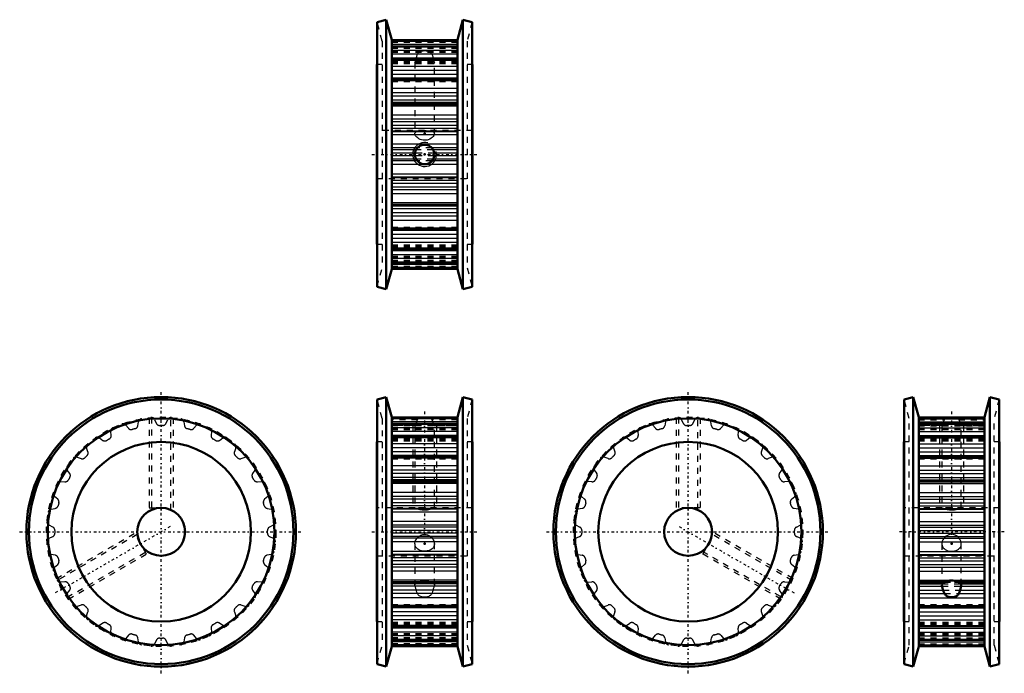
# Model space of a CAD drawing. Header units: millimetres. Extents: x -1 to 163, y 0 to 171.
# Tile 2 of 2: x -1 to 163, y 62 to 171. Entities that reach past the tile are written whole.
import ezdxf

# ---------------------------------------------------------------- set-up
doc = ezdxf.new("R2010")
doc.units = ezdxf.units.MM
doc.linetypes.add('Center', pattern=[1.5, 0.45, -0.5, 0.05, -0.5])
doc.linetypes.add('Dashed', pattern=[2, 1, -1])
for name, color, linetype, lineweight in [('2d ConnectionPoints', 7, 'Continuous', 50), ('AM_4', 3, 'Continuous', 25), ('AM_5', 3, 'Continuous', 25), ('center', 4, 'Center', 25), ('hidden', 3, 'Dashed', 25), ('vis', 1, 'Continuous', 50)]:
    doc.layers.add(name, color=color, linetype=linetype, lineweight=lineweight)

# ---------------------------------------------------------------- blocks, each defined once
blk = doc.blocks.new('2_C_ATP24XL037_A_P8_0_in_C_ATP24XL037_A_P8_900')
at = {"layer": 'AM_5', "linetype": 'Dashed'}
for p, q in [((20.5, 104.55), (20.5, 89.5)), ((24.5, 104.55), (24.5, 89.5)), ((20.5, 89.5), (24.5, 89.5)), ((5.01, 77.71), (18.04, 85.23)), ((20.04, 81.77), (18.04, 85.23)), ((7.01, 74.25), (20.04, 81.77))]:
    blk.add_line(p, q, dxfattribs=at)
at = {"layer": 'center'}
for p, q in [((22.5, 61.87), (22.5, 109.12)), ((24, 86.36), (4.42, 75.06)), ((-1.13, 85.5), (46.13, 85.5))]:
    blk.add_line(p, q, dxfattribs=at)
at = {"layer": 'hidden'}
for p, q in [((18.59, 103.19), (18.71, 103.87)), ((20.88, 104.58), (20.88, 89.16)), ((21.41, 104.22), (21.7, 103.6)), ((23.3, 103.6), (23.59, 104.22)), ((24.12, 89.16), (24.12, 104.58)), ((26.29, 103.87), (26.41, 103.19)), ((14.15, 101.58), (14.09, 102.26)), ((16.6, 103.3), (17.04, 102.78)), ((27.96, 102.78), (28.4, 103.3)), ((30.91, 102.26), (30.85, 101.58)), ((12.19, 101.17), (12.75, 100.77)), ((32.25, 100.77), (32.81, 101.17)), ((10.27, 98.87), (10.03, 99.51)), ((34.97, 99.51), (34.73, 98.87)), ((8.49, 97.97), (9.13, 97.73)), ((35.87, 97.73), (36.51, 97.97)), ((7.23, 95.25), (6.83, 95.81)), ((38.17, 95.81), (37.77, 95.25)), ((5.74, 93.91), (6.42, 93.85)), ((38.58, 93.85), (39.26, 93.91)), ((5.22, 90.96), (4.7, 91.4)), ((40.3, 91.4), (39.78, 90.96)), ((4.13, 89.29), (4.81, 89.41)), ((40.19, 89.41), (40.87, 89.29)), ((4.4, 86.3), (3.78, 86.59)), ((41.22, 86.59), (40.6, 86.3)), ((3.78, 84.41), (4.4, 84.7)), ((18.52, 85.07), (5.17, 77.37)), ((40.6, 84.7), (41.22, 84.41)), ((6.79, 74.56), (20.14, 82.27)), ((4.81, 81.59), (4.13, 81.71)), ((40.87, 81.71), (40.19, 81.59)), ((4.7, 79.6), (5.22, 80.04)), ((39.78, 80.04), (40.3, 79.6)), ((6.42, 77.15), (5.74, 77.09)), ((6.83, 75.19), (7.23, 75.75)), ((37.77, 75.75), (38.17, 75.19)), ((39.26, 77.09), (38.58, 77.15)), ((9.13, 73.27), (8.49, 73.03)), ((36.51, 73.03), (35.87, 73.27)), ((10.03, 71.49), (10.27, 72.13)), ((34.73, 72.13), (34.97, 71.49)), ((12.75, 70.23), (12.19, 69.83)), ((14.09, 68.74), (14.15, 69.42)), ((30.85, 69.42), (30.91, 68.74)), ((32.81, 69.83), (32.25, 70.23)), ((17.04, 68.22), (16.6, 67.7)), ((18.71, 67.13), (18.59, 67.81)), ((26.41, 67.81), (26.29, 67.13)), ((28.4, 67.7), (27.96, 68.22)), ((21.7, 67.4), (21.41, 66.78)), ((23.59, 66.78), (23.3, 67.4))]:
    blk.add_line(p, q, dxfattribs=at)
blk.add_circle((22.5, 85.5), 19.15, dxfattribs=at)
for centre, radius, start, end in [((19.31, 103.76), 0.61, 99.9017, 170), ((20.85, 103.97), 0.61, 25, 95.0983), ((22.25, 103.86), 0.61, 205, 270.783), ((22.75, 103.86), 0.61, 269.217, 335), ((24.15, 103.97), 0.61, 84.9017, 155), ((25.69, 103.76), 0.61, 10, 80.0983), ((14.69, 102.32), 0.61, 114.9017, 185), ((16.13, 102.91), 0.61, 40, 110.0982), ((17.51, 103.17), 0.61, 220, 285.7829), ((22.5, 85.5), 17.75, 104.217, 105.783), ((17.99, 103.3), 0.61, 284.217, 350), ((22.5, 85.5), 17.75, 89.217, 90.783), ((27.01, 103.3), 0.61, 190, 255.783), ((22.5, 85.5), 17.75, 74.217, 75.783), ((27.49, 103.17), 0.61, 254.217, 320), ((28.87, 102.91), 0.61, 69.9018, 140), ((30.31, 102.32), 0.61, 355, 65.0983), ((11.84, 100.67), 0.61, 55, 125.0982), ((13.1, 101.27), 0.61, 235, 300.7829), ((22.5, 85.5), 17.75, 119.217, 120.783), ((13.54, 101.52), 0.61, 299.217, 5), ((31.46, 101.52), 0.61, 175, 240.7829), ((22.5, 85.5), 17.75, 59.217, 60.783), ((31.9, 101.27), 0.61, 239.217, 305), ((33.16, 100.67), 0.61, 54.9017, 125), ((10.61, 99.72), 0.61, 129.9017, 200), ((9.7, 98.66), 0.61, 314.2171, 20), ((35.3, 98.66), 0.61, 160, 225.783), ((34.39, 99.72), 0.61, 340, 50.0983), ((8.28, 97.39), 0.61, 70, 140.0982), ((9.34, 98.3), 0.61, 250, 315.7829), ((22.5, 85.5), 17.75, 134.217, 135.783), ((22.5, 85.5), 17.75, 44.217, 45.783), ((35.66, 98.3), 0.61, 224.217, 290), ((36.72, 97.39), 0.61, 39.9017, 110), ((7.33, 96.16), 0.61, 144.9017, 215), ((37.67, 96.16), 0.61, 325, 35.0983), ((5.68, 93.31), 0.61, 85, 155.0982), ((6.48, 94.46), 0.61, 265, 330.7829), ((22.5, 85.5), 17.75, 149.217, 150.783), ((6.73, 94.9), 0.61, 329.2171, 35), ((38.27, 94.9), 0.61, 145, 210.783), ((22.5, 85.5), 17.75, 29.217, 30.783), ((38.52, 94.46), 0.61, 209.2171, 275), ((39.32, 93.31), 0.61, 24.9017, 95), ((5.09, 91.87), 0.61, 159.9017, 230), ((39.91, 91.87), 0.61, 310, 20.0983), ((4.83, 90.49), 0.61, 344.2171, 50), ((40.17, 90.49), 0.61, 130, 195.783), ((4.24, 88.69), 0.61, 100, 170.0983), ((4.7, 90.01), 0.61, 280, 345.7829), ((22.5, 85.5), 17.75, 164.217, 165.783), ((22.5, 85.5), 17.75, 14.217, 15.783), ((40.3, 90.01), 0.61, 194.217, 260), ((40.76, 88.69), 0.61, 9.9017, 80), ((4.03, 87.15), 0.61, 174.9017, 245), ((40.97, 87.15), 0.61, 295, 5.0983), ((4.14, 85.75), 0.61, 359.2171, 65), ((22.5, 85.5), 17.75, 179.217, 180.783), ((40.86, 85.75), 0.61, 115, 180.783), ((22.5, 85.5), 17.75, 359.217, 0.783), ((4.03, 83.85), 0.61, 115, 185.0983), ((4.14, 85.25), 0.61, 295, 0.7829), ((40.86, 85.25), 0.61, 179.217, 245), ((40.97, 83.85), 0.61, 354.9017, 65), ((4.24, 82.31), 0.61, 189.9017, 260), ((4.7, 80.99), 0.61, 14.2171, 80), ((4.83, 80.51), 0.61, 310, 15.7829), ((22.5, 85.5), 17.75, 194.217, 195.783), ((40.17, 80.51), 0.61, 164.217, 230), ((22.5, 85.5), 17.75, 344.217, 345.783), ((40.3, 80.99), 0.61, 100, 165.7829), ((40.76, 82.31), 0.61, 280, 350.0983), ((5.09, 79.13), 0.61, 130, 200.0983), ((39.91, 79.13), 0.61, 339.9017, 50), ((5.68, 77.69), 0.61, 204.9017, 275), ((39.32, 77.69), 0.61, 265, 335.0983), ((6.48, 76.54), 0.61, 29.217, 95), ((22.5, 85.5), 17.75, 209.217, 210.783), ((6.73, 76.1), 0.61, 325, 30.7829), ((38.27, 76.1), 0.61, 149.217, 215), ((22.5, 85.5), 17.75, 329.217, 330.783), ((38.52, 76.54), 0.61, 85, 150.7829), ((7.33, 74.84), 0.61, 145, 215.0982), ((37.67, 74.84), 0.61, 324.9017, 35), ((8.28, 73.61), 0.61, 219.9017, 290), ((9.34, 72.7), 0.61, 44.2171, 110), ((22.5, 85.5), 17.75, 224.217, 225.783), ((9.7, 72.34), 0.61, 340, 45.7829), ((35.3, 72.34), 0.61, 134.217, 200), ((22.5, 85.5), 17.75, 314.217, 315.783), ((35.66, 72.7), 0.61, 70, 135.7829), ((36.72, 73.61), 0.61, 250, 320.0983), ((10.61, 71.28), 0.61, 160, 230.0982), ((34.39, 71.28), 0.61, 309.9017, 20), ((11.84, 70.33), 0.61, 234.9017, 305), ((13.1, 69.73), 0.61, 59.2171, 125), ((22.5, 85.5), 17.75, 239.217, 240.783), ((13.54, 69.48), 0.61, 355, 60.7829), ((31.46, 69.48), 0.61, 119.217, 185), ((22.5, 85.5), 17.75, 299.217, 300.783), ((31.9, 69.73), 0.61, 55, 120.7829), ((33.16, 70.33), 0.61, 235, 305.0983), ((14.69, 68.68), 0.61, 175, 245.0982), ((16.13, 68.09), 0.61, 249.9017, 320), ((17.51, 67.83), 0.61, 74.2171, 140), ((22.5, 85.5), 17.75, 254.217, 255.783), ((17.99, 67.7), 0.61, 10, 75.7829), ((22.25, 67.14), 0.61, 89.217, 155), ((22.5, 85.5), 17.75, 269.217, 270.783), ((22.75, 67.14), 0.61, 25, 90.7829), ((27.01, 67.7), 0.61, 104.2171, 170), ((22.5, 85.5), 17.75, 284.217, 285.783), ((27.49, 67.83), 0.61, 40, 105.7829), ((28.87, 68.09), 0.61, 220, 290.0983), ((30.31, 68.68), 0.61, 294.9017, 5), ((19.31, 67.24), 0.61, 190, 260.0983), ((20.85, 67.03), 0.61, 264.9017, 335), ((24.15, 67.03), 0.61, 205, 275.0983), ((25.69, 67.24), 0.61, 279.9017, 350)]:
    blk.add_arc(centre, radius, start, end, dxfattribs=at)
at = {"layer": 'vis'}
for radius in [22.5, 22.09, 18.94, 15, 4]:
    blk.add_circle((22.5, 85.5), radius, dxfattribs=at)
blk = doc.blocks.new('3_C_ATP24XL037_A_P8_0_in_C_ATP24XL037_A_P8_900')
at = {"layer": 'AM_4'}
for p, q in [((72, 104.57), (61, 104.57)), ((72, 104.36), (61, 104.36)), ((72, 103.87), (61, 103.87)), ((72, 103.48), (61, 103.48)), ((72, 102.87), (61, 102.87)), ((72, 102.26), (61, 102.26)), ((72, 101.58), (61, 101.58)), ((72, 101.17), (61, 101.17)), ((72, 100.19), (61, 100.19)), ((72, 99.51), (61, 99.51)), ((72, 98.87), (61, 98.87)), ((72, 98.22), (61, 98.22)), ((72, 97.78), (61, 97.78)), ((72, 96.51), (61, 96.51)), ((72, 95.81), (61, 95.81)), ((72, 95.25), (61, 95.25)), ((72, 94.58), (61, 94.58)), ((72, 94.16), (61, 94.16)), ((72, 93.56), (61, 93.56)), ((72, 92.08), (61, 92.08)), ((72, 91.4), (61, 91.4)), ((72, 90.96), (61, 90.96)), ((72, 90.33), (61, 90.33)), ((72, 89.86), (61, 89.86)), ((72, 89.41), (61, 89.41)), ((72, 89.29), (61, 89.29)), ((72, 88.79), (61, 88.79)), ((72, 87.2), (61, 87.2)), ((72, 86.59), (61, 86.59)), ((72, 86.3), (61, 86.3)), ((72, 85.74), (61, 85.74)), ((72, 85.26), (61, 85.26)), ((72, 84.7), (61, 84.7)), ((72, 84.41), (61, 84.41)), ((72, 83.8), (61, 83.8)), ((72, 82.21), (61, 82.21)), ((72, 81.71), (61, 81.71)), ((72, 81.59), (61, 81.59)), ((72, 81.14), (61, 81.14)), ((72, 80.67), (61, 80.67)), ((72, 80.04), (61, 80.04)), ((72, 79.6), (61, 79.6)), ((72, 78.92), (61, 78.92)), ((72, 77.44), (61, 77.44)), ((72, 76.84), (61, 76.84)), ((72, 76.42), (61, 76.42)), ((72, 75.75), (61, 75.75)), ((72, 75.19), (61, 75.19)), ((72, 74.49), (61, 74.49)), ((72, 73.22), (61, 73.22)), ((72, 72.78), (61, 72.78)), ((72, 72.13), (61, 72.13)), ((72, 71.49), (61, 71.49)), ((72, 70.81), (61, 70.81)), ((72, 69.83), (61, 69.83)), ((72, 69.42), (61, 69.42)), ((72, 68.74), (61, 68.74)), ((72, 68.13), (61, 68.13)), ((72, 67.52), (61, 67.52)), ((72, 67.13), (61, 67.13)), ((72, 66.64), (61, 66.64)), ((72, 66.43), (61, 66.43))]:
    blk.add_line(p, q, dxfattribs=at)
at = {"layer": 'AM_5', "linetype": 'Dashed'}
for p, q in [((64.5, 103.25), (64.5, 89.5)), ((68.5, 103.25), (68.5, 89.5)), ((68.5, 89.5), (64.5, 89.5))]:
    blk.add_line(p, q, dxfattribs=at)
at = {"layer": 'center'}
for p, q in [((66.5, 105.61), (66.5, 84.54)), ((57.7, 85.5), (75.3, 85.5))]:
    blk.add_line(p, q, dxfattribs=at)
at = {"layer": 'hidden'}
for p, q in [((59.4, 104.44), (58.56, 107.59)), ((74.44, 107.59), (73.6, 104.44)), ((59.4, 104.44), (59.4, 66.56)), ((65.3, 104.22), (61, 104.22)), ((65.09, 103.6), (61, 103.6)), ((72, 104.22), (67.7, 104.22)), ((72, 103.6), (67.91, 103.6)), ((73.6, 104.44), (73.6, 66.56)), ((72, 103.3), (61, 103.3)), ((64.88, 103.25), (61, 103.25)), ((64.9, 103.25), (61, 103.25)), ((61, 103.25), (64.9, 103.25)), ((72, 103.19), (61, 103.19)), ((72, 102.78), (61, 102.78)), ((72, 102.71), (61, 102.71)), ((72, 102.58), (61, 102.58)), ((61, 102.56), (72, 102.56)), ((64.88, 103.25), (64.88, 89.5)), ((64.88, 103.25), (64.9, 103.25)), ((64.9, 103.25), (64.9, 103.25)), ((68.09, 103.25), (68.09, 103.25)), ((72, 103.25), (68.1, 103.25)), ((68.1, 103.25), (72, 103.25)), ((68.1, 103.25), (68.12, 103.25)), ((72, 103.25), (68.12, 103.25)), ((68.12, 89.5), (68.12, 103.25)), ((59.4, 100.5), (58.56, 100.5)), ((72, 101.17), (61, 101.17)), ((72, 100.99), (61, 100.99)), ((72, 100.77), (61, 100.77)), ((72, 100.75), (61, 100.75)), ((61, 100.66), (72, 100.66)), ((74.44, 100.5), (73.6, 100.5)), ((72, 97.97), (61, 97.97)), ((72, 97.88), (61, 97.88)), ((72, 97.73), (61, 97.73)), ((61, 97.69), (72, 97.69)), ((72, 93.91), (61, 93.91)), ((72, 93.85), (61, 93.85)), ((61, 93.85), (72, 93.85)), ((64.88, 89.5), (58.5, 89.5)), ((74.5, 89.5), (68.12, 89.5)), ((64.88, 83.5), (64.88, 76.62)), ((68.12, 76.62), (68.12, 83.5)), ((58.5, 81.5), (74.5, 81.5)), ((72, 77.15), (61, 77.15)), ((72, 77.15), (61, 77.15)), ((72, 77.09), (61, 77.09)), ((64.88, 76.62), (64.9, 76.84)), ((68.12, 76.62), (68.1, 76.42)), ((72, 73.31), (61, 73.31)), ((72, 73.27), (61, 73.27)), ((72, 73.12), (61, 73.12)), ((72, 73.03), (61, 73.03)), ((58.56, 70.5), (59.4, 70.5)), ((72, 70.34), (61, 70.34)), ((72, 70.25), (61, 70.25)), ((72, 70.23), (61, 70.23)), ((72, 70.01), (61, 70.01)), ((72, 69.83), (61, 69.83)), ((73.6, 70.5), (74.44, 70.5)), ((72, 68.44), (61, 68.44)), ((72, 68.42), (61, 68.42)), ((72, 68.29), (61, 68.29)), ((72, 68.22), (61, 68.22)), ((72, 67.81), (61, 67.81)), ((61, 67.75), (72, 67.75)), ((72, 67.75), (61, 67.75)), ((72, 67.7), (61, 67.7)), ((58.56, 63.41), (59.4, 66.56)), ((72, 67.4), (61, 67.4)), ((72, 66.78), (61, 66.78)), ((73.6, 66.56), (74.44, 63.41))]:
    blk.add_line(p, q, dxfattribs=at)
for points in [[(65.09, 103.6), (65.06, 103.51), (65.03, 103.43), (65, 103.36), (64.96, 103.31), (64.93, 103.27), (64.91, 103.25), (64.9, 103.25)], [(65.09, 103.6), (65.17, 103.86), (65.25, 104.1), (65.3, 104.22)], [(65.3, 104.22), (65.35, 104.3), (65.4, 104.37), (65.46, 104.43), (65.54, 104.47), (65.67, 104.52), (65.81, 104.55), (66.04, 104.57), (66.23, 104.57)], [(66.79, 104.57), (66.96, 104.57), (67.13, 104.56), (67.29, 104.53), (67.4, 104.5), (67.5, 104.45), (67.57, 104.4), (67.63, 104.33), (67.7, 104.22)], [(67.7, 104.22), (67.79, 103.99), (67.87, 103.74), (67.91, 103.6)], [(68.1, 103.25), (68.08, 103.26), (68.06, 103.28), (68.03, 103.32), (68, 103.37), (67.96, 103.44), (67.93, 103.52), (67.91, 103.6)], [(64.88, 89.5), (64.88, 89.5), (64.92, 89.48), (65, 89.45), (65.12, 89.41), (65.27, 89.36), (65.46, 89.3), (65.68, 89.25), (65.93, 89.2), (66.06, 89.18), (66.2, 89.17), (66.47, 89.16), (66.74, 89.16), (66.98, 89.19), (67.21, 89.23), (67.43, 89.27), (67.63, 89.33), (67.81, 89.38), (67.95, 89.43), (68.05, 89.47), (68.09, 89.49), (68.11, 89.5), (68.12, 89.5)], [(64.88, 83.5), (64.88, 83.61), (64.92, 83.84), (65, 84.06), (65.12, 84.28), (65.27, 84.48), (65.46, 84.67), (65.68, 84.84), (65.85, 84.93), (66.02, 85), (66.2, 85.05), (66.47, 85.07), (66.74, 85.06), (66.98, 85), (67.21, 84.9), (67.43, 84.76), (67.63, 84.6), (67.81, 84.39), (67.95, 84.16), (68.02, 84), (68.08, 83.83), (68.11, 83.66), (68.12, 83.5)], [(66.5, 82.27), (66.24, 82.28), (65.99, 82.32), (65.75, 82.39), (65.54, 82.48), (65.34, 82.61), (65.17, 82.76), (65.07, 82.88), (64.99, 83.01), (64.93, 83.16), (64.89, 83.38), (64.88, 83.5)], [(68.12, 83.5), (68.12, 83.44), (68.09, 83.22), (68.01, 83.02), (67.91, 82.84), (67.76, 82.68), (67.58, 82.55), (67.36, 82.43), (67.11, 82.35), (66.94, 82.31), (66.76, 82.28), (66.57, 82.27), (66.5, 82.27)], [(65.33, 77.08), (65.35, 77.08), (65.4, 77.1), (65.46, 77.12), (65.54, 77.14), (65.67, 77.19), (65.81, 77.25), (66.04, 77.31), (66.28, 77.35), (66.53, 77.37), (66.78, 77.35), (66.96, 77.31), (67.13, 77.27), (67.29, 77.21), (67.4, 77.17), (67.5, 77.13), (67.57, 77.1), (67.63, 77.09), (67.67, 77.08)], [(64.9, 76.42), (64.88, 76.62), (64.88, 76.62)], [(64.99, 77.08), (64.96, 77.04), (64.93, 76.97), (64.91, 76.89), (64.9, 76.84)], [(64.9, 76.42), (64.92, 76.33), (64.94, 76.23), (64.97, 76.13), (65, 76.03), (65.04, 75.93), (65.07, 75.83), (65.09, 75.75)], [(65.08, 77.15), (65.06, 77.15), (65.03, 77.13), (65, 77.09), (64.99, 77.08)], [(65.09, 77.15), (65.17, 77.12), (65.25, 77.1), (65.3, 77.09)], [(65.3, 75.19), (65.21, 75.4), (65.13, 75.62), (65.09, 75.75)], [(67.7, 77.09), (67.79, 77.11), (67.87, 77.13), (67.91, 77.15)], [(67.91, 75.75), (67.83, 75.52), (67.75, 75.3), (67.7, 75.19)], [(67.91, 75.75), (67.94, 75.84), (67.97, 75.94), (68, 76.05), (68.04, 76.15), (68.07, 76.26), (68.09, 76.36), (68.1, 76.42)], [(68.01, 77.09), (68, 77.1), (67.96, 77.13), (67.93, 77.15), (67.92, 77.15)], [(68.1, 76.84), (68.08, 76.92), (68.06, 76.99), (68.03, 77.05), (68.01, 77.09)], [(68.1, 76.84), (68.12, 76.63), (68.12, 76.62)], [(67.7, 75.19), (67.65, 75.11), (67.6, 75.03), (67.54, 74.96), (67.46, 74.89), (67.33, 74.79), (67.19, 74.71), (66.96, 74.62), (66.72, 74.57), (66.47, 74.56), (66.22, 74.58), (66.04, 74.62), (65.87, 74.68), (65.71, 74.76), (65.6, 74.83), (65.5, 74.92), (65.43, 75), (65.37, 75.08), (65.3, 75.19)]]:
    blk.add_lwpolyline(points, dxfattribs=at)
at = {"layer": 'vis'}
for p, q in [((60.1, 108), (58.56, 107.59)), ((58.56, 107.59), (58.56, 63.41)), ((61, 104.65), (60.1, 108)), ((60.1, 108), (60.1, 63)), ((72.9, 108), (72, 104.65)), ((74.44, 107.59), (72.9, 108)), ((72.9, 108), (72.9, 63)), ((74.44, 107.59), (74.44, 63.41)), ((61, 104.65), (61, 66.35)), ((72, 104.58), (61, 104.58)), ((72, 104.65), (72, 66.35)), ((72, 103.52), (61, 103.52)), ((58.56, 100.5), (58.5, 100.5)), ((58.5, 100.5), (58.5, 70.5)), ((72, 101.28), (61, 101.28)), ((74.5, 100.5), (74.44, 100.5)), ((74.5, 100.5), (74.5, 70.5)), ((72, 98), (61, 98)), ((72, 93.92), (61, 93.92)), ((61, 77.08), (72, 77.08)), ((61, 73), (72, 73)), ((58.5, 70.5), (58.56, 70.5)), ((61, 69.72), (72, 69.72)), ((74.44, 70.5), (74.5, 70.5)), ((61, 67.48), (72, 67.48)), ((60.1, 63), (61, 66.35)), ((61, 66.42), (72, 66.42)), ((72, 66.35), (72.9, 63)), ((58.56, 63.41), (60.1, 63)), ((72.9, 63), (74.44, 63.41))]:
    blk.add_line(p, q, dxfattribs=at)
blk = doc.blocks.new('4_C_ATP24XL037_A_P8_0_in_C_ATP24XL037_A_P8_900')
at = {"layer": 'AM_5', "linetype": 'Dashed'}
for p, q in [((108.5, 104.55), (108.5, 89.5)), ((112.5, 104.55), (112.5, 89.5)), ((112.5, 89.5), (108.5, 89.5)), ((112.96, 81.77), (114.96, 85.23)), ((127.99, 77.71), (114.96, 85.23)), ((125.99, 74.25), (112.96, 81.77))]:
    blk.add_line(p, q, dxfattribs=at)
at = {"layer": 'center'}
for p, q in [((110.5, 61.87), (110.5, 109.12)), ((109, 86.36), (128.58, 75.06)), ((86.87, 85.5), (134.12, 85.5))]:
    blk.add_line(p, q, dxfattribs=at)
at = {"layer": 'hidden'}
for p, q in [((106.71, 103.87), (106.59, 103.19)), ((108.88, 104.58), (108.88, 89.16)), ((109.7, 103.6), (109.41, 104.22)), ((111.59, 104.22), (111.3, 103.6)), ((112.12, 89.16), (112.12, 104.58)), ((114.41, 103.19), (114.29, 103.87)), ((102.09, 102.26), (102.15, 101.58)), ((105.04, 102.78), (104.6, 103.3)), ((116.4, 103.3), (115.96, 102.78)), ((118.85, 101.58), (118.91, 102.26)), ((100.75, 100.77), (100.19, 101.17)), ((120.81, 101.17), (120.25, 100.77)), ((98.03, 99.51), (98.27, 98.87)), ((122.73, 98.87), (122.97, 99.51)), ((97.13, 97.73), (96.49, 97.97)), ((124.51, 97.97), (123.87, 97.73)), ((94.83, 95.81), (95.23, 95.25)), ((125.77, 95.25), (126.17, 95.81)), ((94.42, 93.85), (93.74, 93.91)), ((127.26, 93.91), (126.58, 93.85)), ((92.7, 91.4), (93.22, 90.96)), ((127.78, 90.96), (128.3, 91.4)), ((92.81, 89.41), (92.13, 89.29)), ((128.87, 89.29), (128.19, 89.41)), ((91.78, 86.59), (92.4, 86.3)), ((128.6, 86.3), (129.22, 86.59)), ((92.4, 84.7), (91.78, 84.41)), ((127.83, 77.37), (114.48, 85.07)), ((129.22, 84.41), (128.6, 84.7)), ((112.86, 82.27), (126.21, 74.56)), ((92.13, 81.71), (92.81, 81.59)), ((128.19, 81.59), (128.87, 81.71)), ((93.22, 80.04), (92.7, 79.6)), ((128.3, 79.6), (127.78, 80.04)), ((93.74, 77.09), (94.42, 77.15)), ((95.23, 75.75), (94.83, 75.19)), ((126.17, 75.19), (125.77, 75.75)), ((126.58, 77.15), (127.26, 77.09)), ((96.49, 73.03), (97.13, 73.27)), ((123.87, 73.27), (124.51, 73.03)), ((98.27, 72.13), (98.03, 71.49)), ((122.97, 71.49), (122.73, 72.13)), ((100.19, 69.83), (100.75, 70.23)), ((102.15, 69.42), (102.09, 68.74)), ((118.91, 68.74), (118.85, 69.42)), ((120.25, 70.23), (120.81, 69.83)), ((104.6, 67.7), (105.04, 68.22)), ((106.59, 67.81), (106.71, 67.13)), ((114.29, 67.13), (114.41, 67.81)), ((115.96, 68.22), (116.4, 67.7)), ((109.41, 66.78), (109.7, 67.4)), ((111.3, 67.4), (111.59, 66.78))]:
    blk.add_line(p, q, dxfattribs=at)
blk.add_circle((110.5, 85.5), 19.15, dxfattribs=at)
for centre, radius, start, end in [((107.31, 103.76), 0.61, 99.9017, 170), ((108.85, 103.97), 0.61, 25, 95.0983), ((110.25, 103.86), 0.61, 205, 270.783), ((110.75, 103.86), 0.61, 269.217, 335), ((112.15, 103.97), 0.61, 84.9017, 155), ((113.69, 103.76), 0.61, 10, 80.0983), ((102.69, 102.32), 0.61, 114.9017, 185), ((104.13, 102.91), 0.61, 40, 110.0982), ((105.51, 103.17), 0.61, 220, 285.783), ((110.5, 85.5), 17.75, 104.217, 105.783), ((105.99, 103.3), 0.61, 284.217, 350), ((110.5, 85.5), 17.75, 89.217, 90.783), ((115.01, 103.3), 0.61, 190, 255.783), ((110.5, 85.5), 17.75, 74.217, 75.783), ((115.49, 103.17), 0.61, 254.2171, 320), ((116.87, 102.91), 0.61, 69.9018, 140), ((118.31, 102.32), 0.61, 355, 65.0983), ((99.84, 100.67), 0.61, 55, 125.0983), ((101.1, 101.27), 0.61, 235, 300.783), ((110.5, 85.5), 17.75, 119.217, 120.783), ((101.54, 101.52), 0.61, 299.2171, 5), ((119.46, 101.52), 0.61, 175, 240.783), ((110.5, 85.5), 17.75, 59.217, 60.783), ((119.9, 101.27), 0.61, 239.2171, 305), ((121.16, 100.67), 0.61, 54.9018, 125), ((98.61, 99.72), 0.61, 129.9017, 200), ((97.7, 98.66), 0.61, 314.217, 20), ((123.3, 98.66), 0.61, 160, 225.7829), ((122.39, 99.72), 0.61, 340, 50.0983), ((96.28, 97.39), 0.61, 70, 140.0983), ((97.34, 98.3), 0.61, 250, 315.783), ((110.5, 85.5), 17.75, 134.217, 135.783), ((110.5, 85.5), 17.75, 44.217, 45.783), ((123.66, 98.3), 0.61, 224.2171, 290), ((124.72, 97.39), 0.61, 39.9018, 110), ((95.33, 96.16), 0.61, 144.9017, 215), ((125.67, 96.16), 0.61, 325, 35.0983), ((93.68, 93.31), 0.61, 85, 155.0983), ((94.48, 94.46), 0.61, 265, 330.7829), ((110.5, 85.5), 17.75, 149.217, 150.783), ((94.73, 94.9), 0.61, 329.217, 35), ((126.27, 94.9), 0.61, 145, 210.7829), ((110.5, 85.5), 17.75, 29.217, 30.783), ((126.52, 94.46), 0.61, 209.2171, 275), ((127.32, 93.31), 0.61, 24.9018, 95), ((93.09, 91.87), 0.61, 159.9017, 230), ((127.91, 91.87), 0.61, 310, 20.0983), ((92.83, 90.49), 0.61, 344.217, 50), ((128.17, 90.49), 0.61, 130, 195.7829), ((92.24, 88.69), 0.61, 100, 170.0983), ((92.7, 90.01), 0.61, 280, 345.783), ((110.5, 85.5), 17.75, 164.217, 165.783), ((110.5, 85.5), 17.75, 14.217, 15.783), ((128.3, 90.01), 0.61, 194.2171, 260), ((128.76, 88.69), 0.61, 9.9017, 80), ((92.03, 87.15), 0.61, 174.9017, 245), ((128.97, 87.15), 0.61, 295, 5.0983), ((92.14, 85.75), 0.61, 359.217, 65), ((110.5, 85.5), 17.75, 179.217, 180.783), ((128.86, 85.75), 0.61, 115, 180.7829), ((110.5, 85.5), 17.75, 359.217, 0.783), ((92.03, 83.85), 0.61, 115, 185.0983), ((92.14, 85.25), 0.61, 295, 0.783), ((128.86, 85.25), 0.61, 179.2171, 245), ((128.97, 83.85), 0.61, 354.9017, 65), ((92.24, 82.31), 0.61, 189.9017, 260), ((92.7, 80.99), 0.61, 14.2171, 80), ((92.83, 80.51), 0.61, 310, 15.783), ((110.5, 85.5), 17.75, 194.217, 195.783), ((128.17, 80.51), 0.61, 164.2171, 230), ((110.5, 85.5), 17.75, 344.217, 345.783), ((128.3, 80.99), 0.61, 100, 165.7829), ((128.76, 82.31), 0.61, 280, 350.0983), ((93.09, 79.13), 0.61, 130, 200.0983), ((127.91, 79.13), 0.61, 339.9017, 50), ((93.68, 77.69), 0.61, 204.9017, 275), ((127.32, 77.69), 0.61, 265, 335.0983), ((94.48, 76.54), 0.61, 29.2171, 95), ((110.5, 85.5), 17.75, 209.217, 210.783), ((94.73, 76.1), 0.61, 325, 30.783), ((126.27, 76.1), 0.61, 149.2171, 215), ((110.5, 85.5), 17.75, 329.217, 330.783), ((126.52, 76.54), 0.61, 85, 150.783), ((95.33, 74.84), 0.61, 145, 215.0983), ((125.67, 74.84), 0.61, 324.9018, 35), ((96.28, 73.61), 0.61, 219.9017, 290), ((97.34, 72.7), 0.61, 44.2171, 110), ((110.5, 85.5), 17.75, 224.217, 225.783), ((97.7, 72.34), 0.61, 340, 45.783), ((123.3, 72.34), 0.61, 134.2171, 200), ((110.5, 85.5), 17.75, 314.217, 315.783), ((123.66, 72.7), 0.61, 70, 135.7829), ((124.72, 73.61), 0.61, 250, 320.0983), ((98.61, 71.28), 0.61, 160, 230.0983), ((122.39, 71.28), 0.61, 309.9018, 20), ((99.84, 70.33), 0.61, 234.9017, 305), ((101.1, 69.73), 0.61, 59.2171, 125), ((110.5, 85.5), 17.75, 239.217, 240.783), ((101.54, 69.48), 0.61, 355, 60.783), ((119.46, 69.48), 0.61, 119.2171, 185), ((110.5, 85.5), 17.75, 299.217, 300.783), ((119.9, 69.73), 0.61, 55, 120.7829), ((121.16, 70.33), 0.61, 235, 305.0983), ((102.69, 68.68), 0.61, 175, 245.0983), ((104.13, 68.09), 0.61, 249.9017, 320), ((105.51, 67.83), 0.61, 74.2171, 140), ((110.5, 85.5), 17.75, 254.217, 255.783), ((105.99, 67.7), 0.61, 10, 75.7829), ((110.25, 67.14), 0.61, 89.2171, 155), ((110.5, 85.5), 17.75, 269.217, 270.783), ((110.75, 67.14), 0.61, 25, 90.783), ((115.01, 67.7), 0.61, 104.2171, 170), ((110.5, 85.5), 17.75, 284.217, 285.783), ((115.49, 67.83), 0.61, 40, 105.7829), ((116.87, 68.09), 0.61, 220, 290.0983), ((118.31, 68.68), 0.61, 294.9018, 5), ((107.31, 67.24), 0.61, 190, 260.0983), ((108.85, 67.03), 0.61, 264.9017, 335), ((112.15, 67.03), 0.61, 205, 275.0983), ((113.69, 67.24), 0.61, 279.9017, 350)]:
    blk.add_arc(centre, radius, start, end, dxfattribs=at)
at = {"layer": 'vis'}
for radius in [22.5, 22.09, 18.94, 15, 4]:
    blk.add_circle((110.5, 85.5), radius, dxfattribs=at)
blk = doc.blocks.new('5_C_ATP24XL037_A_P8_0_in_C_ATP24XL037_A_P8_900')
at = {"layer": 'AM_4'}
for p, q in [((149, 104.57), (160, 104.57)), ((149, 104.36), (160, 104.36)), ((149, 103.87), (160, 103.87)), ((149, 103.48), (160, 103.48)), ((149, 102.87), (160, 102.87)), ((149, 102.26), (160, 102.26)), ((149, 101.58), (160, 101.58)), ((149, 101.17), (160, 101.17)), ((149, 100.19), (160, 100.19)), ((149, 99.51), (160, 99.51)), ((149, 98.87), (160, 98.87)), ((149, 98.22), (160, 98.22)), ((149, 97.78), (160, 97.78)), ((149, 96.51), (160, 96.51)), ((149, 95.81), (160, 95.81)), ((149, 95.25), (160, 95.25)), ((149, 94.58), (160, 94.58)), ((149, 94.16), (160, 94.16)), ((149, 93.56), (160, 93.56)), ((149, 92.08), (160, 92.08)), ((149, 91.4), (160, 91.4)), ((149, 90.96), (160, 90.96)), ((149, 90.33), (160, 90.33)), ((149, 89.86), (160, 89.86)), ((149, 89.41), (160, 89.41)), ((149, 89.29), (160, 89.29)), ((149, 88.79), (160, 88.79)), ((149, 87.2), (160, 87.2)), ((149, 86.59), (160, 86.59)), ((149, 86.3), (160, 86.3)), ((149, 85.74), (160, 85.74)), ((149, 85.26), (160, 85.26)), ((149, 84.7), (160, 84.7)), ((149, 84.41), (160, 84.41)), ((149, 83.8), (160, 83.8)), ((149, 82.21), (160, 82.21)), ((149, 81.71), (160, 81.71)), ((149, 81.59), (160, 81.59)), ((149, 81.14), (160, 81.14)), ((149, 80.67), (160, 80.67)), ((149, 80.04), (160, 80.04)), ((149, 79.6), (160, 79.6)), ((149, 78.92), (160, 78.92)), ((149, 77.44), (160, 77.44)), ((149, 76.84), (152.9, 76.84)), ((149, 76.42), (152.9, 76.42)), ((149, 75.75), (153.09, 75.75)), ((155.91, 75.75), (160, 75.75)), ((156.1, 76.84), (160, 76.84)), ((156.1, 76.42), (160, 76.42)), ((149, 75.19), (153.3, 75.19)), ((149, 74.49), (160, 74.49)), ((155.7, 75.19), (160, 75.19)), ((149, 73.22), (160, 73.22)), ((149, 72.78), (160, 72.78)), ((149, 72.13), (160, 72.13)), ((149, 71.49), (160, 71.49)), ((149, 70.81), (160, 70.81)), ((149, 69.83), (160, 69.83)), ((149, 69.42), (160, 69.42)), ((149, 68.74), (160, 68.74)), ((149, 68.13), (160, 68.13)), ((149, 67.52), (160, 67.52)), ((149, 67.13), (160, 67.13)), ((149, 66.64), (160, 66.64)), ((149, 66.43), (160, 66.43))]:
    blk.add_line(p, q, dxfattribs=at)
at = {"layer": 'AM_5', "linetype": 'Dashed'}
for p, q in [((152.5, 103.25), (152.5, 89.5)), ((156.5, 103.25), (156.5, 89.5)), ((156.5, 89.5), (152.5, 89.5))]:
    blk.add_line(p, q, dxfattribs=at)
at = {"layer": 'center'}
for p, q in [((154.5, 105.61), (154.5, 84.54)), ((163.3, 85.5), (145.7, 85.5))]:
    blk.add_line(p, q, dxfattribs=at)
at = {"layer": 'hidden'}
for p, q in [((147.4, 104.44), (146.56, 107.59)), ((162.44, 107.59), (161.6, 104.44)), ((147.4, 66.56), (147.4, 104.44)), ((149, 104.22), (153.3, 104.22)), ((149, 103.6), (153.09, 103.6)), ((155.7, 104.22), (160, 104.22)), ((155.91, 103.6), (160, 103.6)), ((161.6, 66.56), (161.6, 104.44)), ((149, 103.3), (160, 103.3)), ((152.88, 103.25), (149, 103.25)), ((149, 103.25), (152.9, 103.25)), ((149, 103.25), (152.9, 103.25)), ((149, 103.19), (160, 103.19)), ((149, 102.78), (160, 102.78)), ((149, 102.71), (160, 102.71)), ((149, 102.58), (160, 102.58)), ((149, 102.56), (160, 102.56)), ((152.88, 103.25), (152.88, 89.5)), ((152.88, 103.25), (152.9, 103.25)), ((152.9, 103.25), (152.9, 103.25)), ((156.09, 103.25), (156.09, 103.25)), ((156.1, 103.25), (156.1, 103.25)), ((156.1, 103.25), (160, 103.25)), ((156.1, 103.25), (160, 103.25)), ((156.1, 103.25), (156.12, 103.25)), ((160, 103.25), (156.12, 103.25)), ((156.12, 89.5), (156.12, 103.25)), ((147.4, 100.5), (146.56, 100.5)), ((149, 101.17), (160, 101.17)), ((149, 100.99), (160, 100.99)), ((149, 100.77), (160, 100.77)), ((149, 100.75), (160, 100.75)), ((149, 100.66), (160, 100.66)), ((162.44, 100.5), (161.6, 100.5)), ((149, 97.97), (160, 97.97)), ((149, 97.88), (160, 97.88)), ((149, 97.73), (160, 97.73)), ((149, 97.69), (160, 97.69)), ((149, 93.91), (160, 93.91)), ((149, 93.85), (160, 93.85)), ((149, 93.85), (160, 93.85)), ((152.88, 89.5), (146.5, 89.5)), ((154.52, 89.16), (154.27, 89.16)), ((162.5, 89.5), (156.12, 89.5)), ((152.88, 83.5), (152.88, 76.62)), ((156.12, 76.62), (156.12, 83.5)), ((146.5, 81.5), (162.5, 81.5)), ((149, 77.15), (160, 77.15)), ((160, 77.15), (149, 77.15)), ((149, 77.09), (160, 77.09)), ((152.9, 76.84), (156.1, 76.84)), ((152.9, 76.42), (156.1, 76.42)), ((153.08, 77.15), (153.09, 77.15)), ((153.09, 75.75), (155.91, 75.75)), ((153.33, 77.08), (153.3, 77.09)), ((153.33, 77.08), (155.67, 77.08)), ((155.7, 77.09), (155.67, 77.08)), ((155.91, 77.15), (155.92, 77.15)), ((153.3, 75.19), (155.7, 75.19)), ((160, 73.31), (149, 73.31)), ((149, 73.27), (160, 73.27)), ((149, 73.12), (160, 73.12)), ((149, 73.03), (160, 73.03)), ((146.56, 70.5), (147.4, 70.5)), ((160, 70.34), (149, 70.34)), ((149, 70.25), (160, 70.25)), ((149, 70.23), (160, 70.23)), ((149, 70.01), (160, 70.01)), ((149, 69.83), (160, 69.83)), ((161.6, 70.5), (162.44, 70.5)), ((160, 68.44), (149, 68.44)), ((149, 68.42), (160, 68.42)), ((149, 68.29), (160, 68.29)), ((149, 68.22), (160, 68.22)), ((149, 67.81), (160, 67.81)), ((149, 67.75), (160, 67.75)), ((160, 67.75), (149, 67.75)), ((149, 67.7), (160, 67.7)), ((146.56, 63.41), (147.4, 66.56)), ((149, 67.4), (160, 67.4)), ((149, 66.78), (160, 66.78)), ((161.6, 66.56), (162.44, 63.41))]:
    blk.add_line(p, q, dxfattribs=at)
for points in [[(153.09, 103.6), (153.06, 103.51), (153.03, 103.43), (153, 103.36), (152.96, 103.31), (152.93, 103.27), (152.91, 103.25), (152.9, 103.25)], [(153.09, 103.6), (153.17, 103.86), (153.25, 104.1), (153.3, 104.22)], [(153.3, 104.22), (153.35, 104.3), (153.4, 104.37), (153.46, 104.43), (153.54, 104.47), (153.67, 104.52), (153.81, 104.55), (154.04, 104.57), (154.23, 104.57)], [(154.79, 104.57), (154.96, 104.57), (155.13, 104.56), (155.29, 104.53), (155.4, 104.5), (155.5, 104.45), (155.57, 104.4), (155.63, 104.33), (155.7, 104.22)], [(155.7, 104.22), (155.79, 103.99), (155.87, 103.74), (155.91, 103.6)], [(156.1, 103.25), (156.08, 103.26), (156.06, 103.28), (156.03, 103.32), (156, 103.37), (155.96, 103.44), (155.93, 103.52), (155.91, 103.6)], [(152.88, 89.5), (152.88, 89.5), (152.91, 89.49), (152.98, 89.46), (153.09, 89.42), (153.24, 89.37), (153.42, 89.31), (153.64, 89.26), (153.76, 89.23), (153.89, 89.21), (154.15, 89.17), (154.29, 89.16), (154.43, 89.16), (154.5, 89.16)], [(154.5, 89.16), (154.76, 89.17), (155.01, 89.19), (155.24, 89.23), (155.46, 89.28), (155.66, 89.34), (155.83, 89.39), (155.97, 89.44), (156.03, 89.46), (156.07, 89.48), (156.11, 89.5), (156.12, 89.5)], [(156.12, 83.5), (156.12, 83.61), (156.08, 83.83), (156, 84.06), (155.88, 84.27), (155.73, 84.48), (155.54, 84.67), (155.32, 84.84), (155.07, 84.96), (154.94, 85.01), (154.8, 85.05), (154.53, 85.08), (154.26, 85.06), (154.02, 85), (153.79, 84.9), (153.57, 84.76), (153.37, 84.6), (153.19, 84.39), (153.05, 84.16), (152.95, 83.92), (152.91, 83.79), (152.89, 83.66), (152.88, 83.5)], [(152.88, 83.5), (152.88, 83.44), (152.91, 83.22), (152.98, 83.02), (153.09, 82.84), (153.24, 82.69), (153.42, 82.55), (153.64, 82.43), (153.76, 82.39), (153.89, 82.35), (154.15, 82.29), (154.29, 82.28), (154.43, 82.27), (154.5, 82.27)], [(154.5, 82.27), (154.76, 82.28), (155.01, 82.32), (155.24, 82.39), (155.46, 82.48), (155.66, 82.6), (155.83, 82.76), (155.97, 82.94), (156.03, 83.04), (156.07, 83.16), (156.11, 83.37), (156.12, 83.5)], [(152.99, 77.09), (153, 77.1), (153.04, 77.13), (153.07, 77.15), (153.08, 77.15)], [(153.3, 77.09), (153.21, 77.11), (153.13, 77.13), (153.09, 77.15)], [(155.91, 77.15), (155.83, 77.12), (155.75, 77.1), (155.7, 77.09)], [(155.92, 77.15), (155.94, 77.15), (155.97, 77.13), (156, 77.09), (156.01, 77.08)]]:
    blk.add_lwpolyline(points, dxfattribs=at)
at = {"layer": 'vis'}
for p, q in [((148.1, 108), (146.56, 107.59)), ((146.56, 63.41), (146.56, 107.59)), ((148.1, 63), (148.1, 108)), ((149, 104.65), (148.1, 108)), ((160.9, 108), (160, 104.65)), ((160.9, 63), (160.9, 108)), ((162.44, 107.59), (160.9, 108)), ((162.44, 63.41), (162.44, 107.59)), ((149, 66.35), (149, 104.65)), ((160, 104.58), (149, 104.58)), ((160, 66.35), (160, 104.65)), ((160, 103.52), (149, 103.52)), ((146.5, 70.5), (146.5, 100.5)), ((146.56, 100.5), (146.5, 100.5)), ((160, 101.28), (149, 101.28)), ((162.5, 100.5), (162.44, 100.5)), ((162.5, 70.5), (162.5, 100.5)), ((160, 98), (149, 98)), ((160, 93.92), (149, 93.92)), ((149, 77.08), (153.33, 77.08)), ((152.88, 76.62), (152.9, 76.42)), ((155.67, 77.08), (160, 77.08)), ((156.12, 76.62), (156.1, 76.84)), ((149, 73), (160, 73)), ((146.5, 70.5), (146.56, 70.5)), ((149, 69.72), (160, 69.72)), ((162.44, 70.5), (162.5, 70.5)), ((149, 67.48), (160, 67.48)), ((148.1, 63), (149, 66.35)), ((149, 66.42), (160, 66.42)), ((160, 66.35), (160.9, 63)), ((146.56, 63.41), (148.1, 63)), ((160.9, 63), (162.44, 63.41))]:
    blk.add_line(p, q, dxfattribs=at)
for points in [[(155.67, 77.08), (155.65, 77.08), (155.6, 77.1), (155.54, 77.12), (155.46, 77.14), (155.33, 77.19), (155.19, 77.25), (154.96, 77.31), (154.72, 77.35), (154.47, 77.37), (154.22, 77.35), (154.04, 77.31), (153.87, 77.27), (153.71, 77.21), (153.6, 77.17), (153.5, 77.13), (153.43, 77.1), (153.37, 77.09), (153.33, 77.08)], [(152.9, 76.84), (152.88, 76.63), (152.88, 76.62)], [(152.9, 76.84), (152.92, 76.92), (152.94, 76.99), (152.97, 77.05), (152.99, 77.09)], [(153.09, 75.75), (153.06, 75.84), (153.03, 75.94), (153, 76.05), (152.96, 76.15), (152.93, 76.26), (152.91, 76.36), (152.9, 76.42)], [(153.09, 75.75), (153.17, 75.52), (153.25, 75.3), (153.3, 75.19)], [(155.7, 75.19), (155.79, 75.4), (155.87, 75.62), (155.91, 75.75)], [(156.1, 76.42), (156.08, 76.33), (156.06, 76.23), (156.03, 76.13), (156, 76.03), (155.96, 75.93), (155.93, 75.83), (155.91, 75.75)], [(156.01, 77.08), (156.04, 77.04), (156.07, 76.97), (156.09, 76.89), (156.1, 76.84)], [(156.1, 76.42), (156.12, 76.62), (156.12, 76.62)], [(153.3, 75.19), (153.35, 75.11), (153.4, 75.03), (153.46, 74.96), (153.54, 74.89), (153.67, 74.79), (153.81, 74.71), (154.04, 74.62), (154.28, 74.57), (154.53, 74.56), (154.78, 74.58), (154.96, 74.62), (155.13, 74.68), (155.29, 74.76), (155.4, 74.83), (155.5, 74.92), (155.57, 75), (155.63, 75.08), (155.7, 75.19)]]:
    blk.add_lwpolyline(points, dxfattribs=at)
blk = doc.blocks.new('6_C_ATP24XL037_A_P8_0_in_C_ATP24XL037_A_P8_900')
at = {"layer": 'AM_4'}
for p, q in [((72, 167.57), (61, 167.57)), ((72, 167.36), (61, 167.36)), ((72, 166.87), (61, 166.87)), ((72, 166.48), (61, 166.48)), ((72, 165.87), (61, 165.87)), ((72, 165.26), (61, 165.26)), ((72, 164.58), (61, 164.58)), ((72, 164.17), (61, 164.17)), ((72, 163.19), (61, 163.19)), ((72, 162.51), (61, 162.51)), ((72, 161.87), (61, 161.87)), ((72, 161.22), (61, 161.22)), ((72, 160.78), (61, 160.78)), ((72, 159.51), (61, 159.51)), ((72, 158.81), (61, 158.81)), ((72, 158.25), (61, 158.25)), ((72, 157.58), (61, 157.58)), ((72, 157.16), (61, 157.16)), ((72, 156.56), (61, 156.56)), ((72, 155.08), (61, 155.08)), ((72, 154.4), (61, 154.4)), ((72, 153.96), (61, 153.96)), ((72, 153.33), (61, 153.33)), ((72, 152.86), (61, 152.86)), ((72, 152.41), (61, 152.41)), ((72, 152.29), (61, 152.29)), ((72, 151.79), (61, 151.79)), ((72, 150.2), (61, 150.2)), ((65.3, 149.59), (61, 149.59)), ((65.09, 149.3), (61, 149.3)), ((64.9, 148.74), (61, 148.74)), ((64.9, 148.26), (61, 148.26)), ((72, 149.59), (67.7, 149.59)), ((72, 149.3), (67.91, 149.3)), ((72, 148.74), (68.1, 148.74)), ((72, 148.26), (68.1, 148.26)), ((65.09, 147.7), (61, 147.7)), ((65.3, 147.41), (61, 147.41)), ((72, 146.8), (61, 146.8)), ((72, 147.41), (67.7, 147.41)), ((72, 147.7), (67.91, 147.7)), ((72, 145.21), (61, 145.21)), ((72, 144.71), (61, 144.71)), ((72, 144.59), (61, 144.59)), ((72, 144.14), (61, 144.14)), ((72, 143.67), (61, 143.67)), ((72, 143.04), (61, 143.04)), ((72, 142.6), (61, 142.6)), ((72, 141.92), (61, 141.92)), ((72, 140.44), (61, 140.44)), ((72, 139.84), (61, 139.84)), ((72, 139.42), (61, 139.42)), ((72, 138.75), (61, 138.75)), ((72, 138.19), (61, 138.19)), ((72, 137.49), (61, 137.49)), ((72, 136.22), (61, 136.22)), ((72, 135.78), (61, 135.78)), ((72, 135.13), (61, 135.13)), ((72, 134.49), (61, 134.49)), ((72, 133.81), (61, 133.81)), ((72, 132.83), (61, 132.83)), ((72, 132.42), (61, 132.42)), ((72, 131.74), (61, 131.74)), ((72, 131.13), (61, 131.13)), ((72, 130.52), (61, 130.52)), ((72, 130.13), (61, 130.13)), ((72, 129.64), (61, 129.64)), ((72, 129.43), (61, 129.43))]:
    blk.add_line(p, q, dxfattribs=at)
at = {"layer": 'AM_5'}
blk.add_arc((66.5, 148.5), 2, 75, 15, dxfattribs=at)
at = {"layer": 'center'}
blk.add_line((57.7, 148.5), (75.3, 148.5), dxfattribs=at)
at = {"layer": 'hidden'}
for p, q in [((59.4, 167.44), (58.56, 170.59)), ((74.44, 170.59), (73.6, 167.44)), ((59.4, 167.44), (59.4, 129.56)), ((72, 167.22), (61, 167.22)), ((72, 166.6), (61, 166.6)), ((72, 166.3), (61, 166.3)), ((72, 166.25), (61, 166.25)), ((72, 166.25), (61, 166.25)), ((72, 166.19), (61, 166.19)), ((73.6, 167.44), (73.6, 129.56)), ((72, 165.78), (61, 165.78)), ((72, 165.71), (61, 165.71)), ((72, 165.58), (61, 165.58)), ((61, 165.56), (72, 165.56)), ((59.4, 163.5), (58.56, 163.5)), ((72, 164.17), (61, 164.17)), ((72, 163.99), (61, 163.99)), ((72, 163.77), (61, 163.77)), ((72, 163.75), (61, 163.75)), ((61, 163.66), (72, 163.66)), ((64.88, 163.87), (64.9, 163.99)), ((64.88, 163.87), (64.88, 151.96)), ((68.12, 163.87), (68.1, 163.75)), ((68.12, 151.96), (68.12, 163.87)), ((74.44, 163.5), (73.6, 163.5)), ((72, 160.97), (61, 160.97)), ((72, 160.88), (61, 160.88)), ((72, 160.73), (61, 160.73)), ((61, 160.69), (72, 160.69)), ((72, 156.91), (61, 156.91)), ((72, 156.85), (61, 156.85)), ((61, 156.85), (72, 156.85)), ((74.5, 152.5), (58.5, 152.5)), ((68.1, 148.74), (64.9, 148.74)), ((68.1, 148.26), (64.9, 148.26)), ((67.91, 149.3), (65.09, 149.3)), ((67.7, 149.59), (65.3, 149.59)), ((67.91, 147.7), (65.09, 147.7)), ((67.7, 147.41), (65.3, 147.41)), ((58.5, 144.5), (74.5, 144.5)), ((72, 140.15), (61, 140.15)), ((72, 140.15), (61, 140.15)), ((72, 140.09), (61, 140.09)), ((72, 136.31), (61, 136.31)), ((72, 136.27), (61, 136.27)), ((72, 136.12), (61, 136.12)), ((72, 136.03), (61, 136.03)), ((58.56, 133.5), (59.4, 133.5)), ((72, 133.34), (61, 133.34)), ((72, 133.25), (61, 133.25)), ((72, 133.23), (61, 133.23)), ((73.6, 133.5), (74.44, 133.5)), ((72, 133.01), (61, 133.01)), ((72, 132.83), (61, 132.83)), ((72, 131.44), (61, 131.44)), ((72, 131.42), (61, 131.42)), ((72, 131.29), (61, 131.29)), ((72, 131.22), (61, 131.22)), ((72, 130.81), (61, 130.81)), ((61, 130.75), (72, 130.75)), ((72, 130.75), (61, 130.75)), ((72, 130.7), (61, 130.7)), ((72, 130.4), (61, 130.4)), ((58.56, 126.41), (59.4, 129.56)), ((72, 129.78), (61, 129.78)), ((73.6, 129.56), (74.44, 126.41))]:
    blk.add_line(p, q, dxfattribs=at)
for points in [[(65.09, 164.58), (65.06, 164.47), (65.03, 164.37), (65, 164.27), (64.96, 164.18), (64.93, 164.1), (64.91, 164.02), (64.9, 163.99)], [(65.09, 164.58), (65.17, 164.86), (65.25, 165.12), (65.3, 165.26)], [(65.3, 165.26), (65.35, 165.35), (65.4, 165.44), (65.46, 165.51), (65.54, 165.58), (65.67, 165.67), (65.81, 165.73), (66.04, 165.79), (66.28, 165.82), (66.53, 165.83), (66.78, 165.82), (66.96, 165.79), (67.13, 165.75), (67.29, 165.69), (67.4, 165.63), (67.5, 165.55), (67.57, 165.47), (67.63, 165.39), (67.7, 165.26)], [(67.7, 165.26), (67.79, 165.01), (67.87, 164.73), (67.91, 164.58)], [(68.1, 163.99), (68.08, 164.05), (68.06, 164.12), (68.03, 164.2), (68, 164.29), (67.96, 164.38), (67.93, 164.49), (67.91, 164.58)], [(64.9, 163.75), (64.88, 163.87), (64.88, 163.87)], [(64.9, 163.75), (64.92, 163.71), (64.94, 163.68), (64.97, 163.66), (64.98, 163.66)], [(64.98, 163.66), (65, 163.67), (65.04, 163.69), (65.07, 163.73), (65.09, 163.77)], [(65.3, 164.17), (65.21, 164.02), (65.13, 163.86), (65.09, 163.77)], [(65.59, 164.28), (65.5, 164.27), (65.43, 164.26), (65.37, 164.23), (65.3, 164.17)], [(67.41, 164.28), (67.33, 164.28), (67.19, 164.26), (66.96, 164.24), (66.72, 164.22), (66.47, 164.21), (66.22, 164.22), (66.04, 164.24), (65.87, 164.26), (65.71, 164.27), (65.6, 164.28), (65.59, 164.28)], [(67.7, 164.17), (67.65, 164.22), (67.6, 164.25), (67.54, 164.27), (67.46, 164.28), (67.41, 164.28)], [(67.91, 163.77), (67.83, 163.94), (67.75, 164.09), (67.7, 164.17)], [(67.91, 163.77), (67.94, 163.72), (67.97, 163.68), (68, 163.67), (68.02, 163.66)], [(68.02, 163.66), (68.04, 163.67), (68.07, 163.68), (68.09, 163.72), (68.1, 163.75)], [(68.1, 163.99), (68.12, 163.87), (68.12, 163.87)], [(64.88, 151.96), (64.88, 152.03), (64.92, 152.14), (65, 152.23), (65.12, 152.31), (65.27, 152.37), (65.46, 152.41), (65.68, 152.44), (65.85, 152.46), (66.02, 152.47), (66.2, 152.47), (66.47, 152.48), (66.74, 152.48), (66.98, 152.47), (67.21, 152.45), (67.43, 152.43), (67.56, 152.41)], [(66.5, 150.86), (66.24, 150.87), (65.99, 150.93), (65.75, 151.01), (65.54, 151.12), (65.34, 151.26), (65.17, 151.41), (65.07, 151.52), (64.99, 151.63), (64.93, 151.74), (64.89, 151.89), (64.88, 151.96)], [(68.12, 151.96), (68.12, 151.93), (68.09, 151.78), (68.01, 151.64), (67.91, 151.49), (67.76, 151.34), (67.58, 151.2), (67.36, 151.07), (67.11, 150.96), (66.94, 150.91), (66.76, 150.87), (66.57, 150.86), (66.5, 150.86)], [(67.56, 152.41), (67.63, 152.4), (67.81, 152.34), (67.95, 152.27), (68.02, 152.21), (68.08, 152.13), (68.11, 152.05), (68.12, 151.96)]]:
    blk.add_lwpolyline(points, dxfattribs=at)
at = {"layer": 'vis'}
for p, q in [((60.1, 171), (58.56, 170.59)), ((58.56, 170.59), (58.56, 126.41)), ((61, 167.65), (60.1, 171)), ((60.1, 171), (60.1, 126)), ((72.9, 171), (72, 167.65)), ((74.44, 170.59), (72.9, 171)), ((72.9, 171), (72.9, 126)), ((74.44, 170.59), (74.44, 126.41)), ((61, 167.65), (61, 129.35)), ((72, 167.58), (61, 167.58)), ((72, 166.52), (61, 166.52)), ((72, 167.65), (72, 129.35)), ((58.5, 163.5), (58.5, 133.5)), ((58.56, 163.5), (58.5, 163.5)), ((72, 164.28), (61, 164.28)), ((74.5, 163.5), (74.44, 163.5)), ((74.5, 163.5), (74.5, 133.5)), ((72, 161), (61, 161)), ((72, 156.92), (61, 156.92)), ((61, 140.08), (72, 140.08)), ((61, 136), (72, 136)), ((58.5, 133.5), (58.56, 133.5)), ((74.44, 133.5), (74.5, 133.5)), ((61, 132.72), (72, 132.72)), ((61, 130.48), (72, 130.48)), ((60.1, 126), (61, 129.35)), ((61, 129.42), (72, 129.42)), ((72, 129.35), (72.9, 126)), ((58.56, 126.41), (60.1, 126)), ((72.9, 126), (74.44, 126.41))]:
    blk.add_line(p, q, dxfattribs=at)
for points in [[(67.7, 149.59), (67.65, 149.64), (67.6, 149.69), (67.54, 149.75), (67.46, 149.8), (67.33, 149.89), (67.19, 149.97), (66.96, 150.05), (66.72, 150.11), (66.47, 150.12), (66.22, 150.1), (66.04, 150.06), (65.87, 149.99), (65.71, 149.92), (65.6, 149.85), (65.5, 149.78), (65.43, 149.72), (65.37, 149.66), (65.3, 149.59)], [(64.9, 148.74), (64.88, 148.5), (64.9, 148.26)], [(64.9, 148.74), (64.92, 148.84), (64.94, 148.94), (64.97, 149.03), (65, 149.12), (65.04, 149.2), (65.07, 149.26), (65.09, 149.3)], [(65.09, 147.7), (65.06, 147.75), (65.03, 147.82), (65, 147.9), (64.96, 147.99), (64.93, 148.09), (64.91, 148.2), (64.9, 148.26)], [(65.3, 149.59), (65.21, 149.49), (65.13, 149.37), (65.09, 149.3)], [(67.91, 149.3), (67.83, 149.42), (67.75, 149.54), (67.7, 149.59)], [(67.91, 149.3), (67.94, 149.25), (67.97, 149.18), (68, 149.1), (68.04, 149.01), (68.07, 148.91), (68.09, 148.8), (68.1, 148.74)], [(68.1, 148.26), (68.08, 148.16), (68.06, 148.06), (68.03, 147.97), (68, 147.88), (67.96, 147.8), (67.93, 147.74), (67.91, 147.7)], [(68.1, 148.26), (68.12, 148.5), (68.1, 148.74)], [(65.09, 147.7), (65.17, 147.58), (65.25, 147.46), (65.3, 147.41)], [(65.3, 147.41), (65.35, 147.36), (65.4, 147.31), (65.46, 147.25), (65.54, 147.2), (65.67, 147.11), (65.81, 147.03), (66.04, 146.95), (66.28, 146.89), (66.53, 146.88), (66.78, 146.9), (66.96, 146.94), (67.13, 147.01), (67.29, 147.08), (67.4, 147.15), (67.5, 147.22), (67.57, 147.28), (67.63, 147.34), (67.7, 147.41)], [(67.7, 147.41), (67.79, 147.51), (67.87, 147.63), (67.91, 147.7)]]:
    blk.add_lwpolyline(points, dxfattribs=at)

msp = doc.modelspace()

# ---------------------------------------------------------------- linework, layer by layer
at = {"layer": '2d ConnectionPoints'}
for p in [(66.5, 151.96), (66.5, 148.5), (22.5, 89.5), (66.5, 89.5), (110.5, 89.5), (154.5, 89.5), (19.04, 83.5), (66.5, 83.5), (113.96, 83.5), (154.5, 83.5)]:
    msp.add_point(p, dxfattribs=at)

# ---------------------------------------------------------------- block references
for name in ['6_C_ATP24XL037_A_P8_0_in_C_ATP24XL037_A_P8_900', '2_C_ATP24XL037_A_P8_0_in_C_ATP24XL037_A_P8_900', '4_C_ATP24XL037_A_P8_0_in_C_ATP24XL037_A_P8_900', '3_C_ATP24XL037_A_P8_0_in_C_ATP24XL037_A_P8_900', '5_C_ATP24XL037_A_P8_0_in_C_ATP24XL037_A_P8_900']:
    msp.add_blockref(name, (0, 0))

doc.saveas('drawing.dxf')
